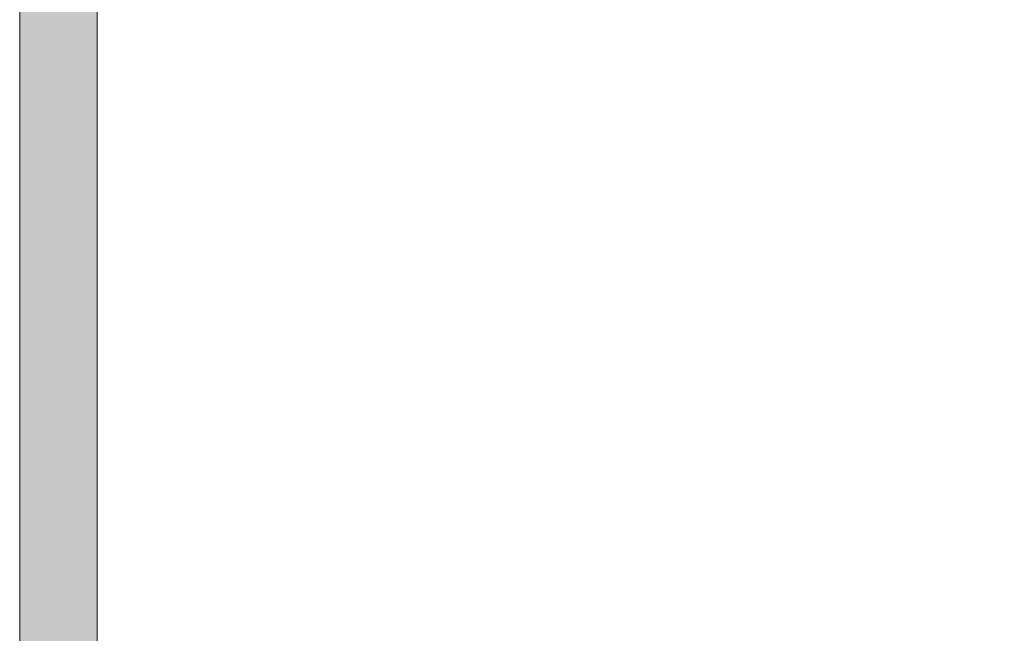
# Model space of a CAD drawing. Header units: metres. Extents: x 362935 to 596424, y 80601 to 172483.
# Tile 57 of 145: x 392203 to 394115, y 114647 to 115840. Entities that reach past the tile are written whole.
import ezdxf

# ---------------------------------------------------------------- set-up
doc = ezdxf.new("R2010")
doc.units = ezdxf.units.M
doc.layers.add('WALL 100', color=8, linetype='Continuous', lineweight=5)
doc.layers.add('WALLS', color=8, linetype='Continuous', lineweight=5)

msp = doc.modelspace()

# ---------------------------------------------------------------- hatches: boundary and pattern name
at = {"layer": 'WALL 100', "true_color": 0x636466}
h = msp.add_hatch(color=251, dxfattribs=at)
h.dxf.hatch_style = 1
h.paths.add_polyline_path([(396724.6, 111067.9), (396724.6, 109868.6), (396624.6, 109868.6), (396624.6, 111067.9)])
h.paths.add_polyline_path([(396572.8, 109868.6), (395973.8, 109868.6), (395973.8, 109768.6), (396572.8, 109768.6)])
h.paths.add_polyline_path([(392202.8, 118959.1), (392354, 118984.5), (392352.8, 108838.7), (392202.8, 108838.7)])
h.paths.add_polyline_path([(395292.6, 115867.9), (395292.6, 115968), (395780.7, 115968), (395780.7, 115868)])
h.paths.add_polyline_path([(395880.7, 116118), (395880.7, 111931.2), (395780.7, 111931.2), (395780.7, 116118)])
h.paths.add_polyline_path([(392353.7, 115867.9), (392353.7, 115967.9), (394292.6, 115968), (394292.6, 115868)])
h.paths.add_polyline_path([(396652.8, 117008.7), (396652.8, 117771.9), (395880.7, 117601.8), (395880.7, 116968), (395780.7, 116968), (395780.7, 117681.8), (396802.8, 117911.5), (396802.8, 117008.7)])
h.paths.add_polyline_path([(401879.3, 121206.2), (401725.3, 121163.1), (400752.9, 108838.3), (400903.4, 108838.3)])

# ---------------------------------------------------------------- linework, layer by layer
at = {"layer": 'WALLS', "elevation": 1343980.9}
msp.add_lwpolyline([(392202.8, 118959.1), (392354, 118984.5), (392352.8, 108838.7), (392202.8, 108838.7), (392202.8, 118959.1)], close=True, dxfattribs=at)

doc.saveas('drawing.dxf')
